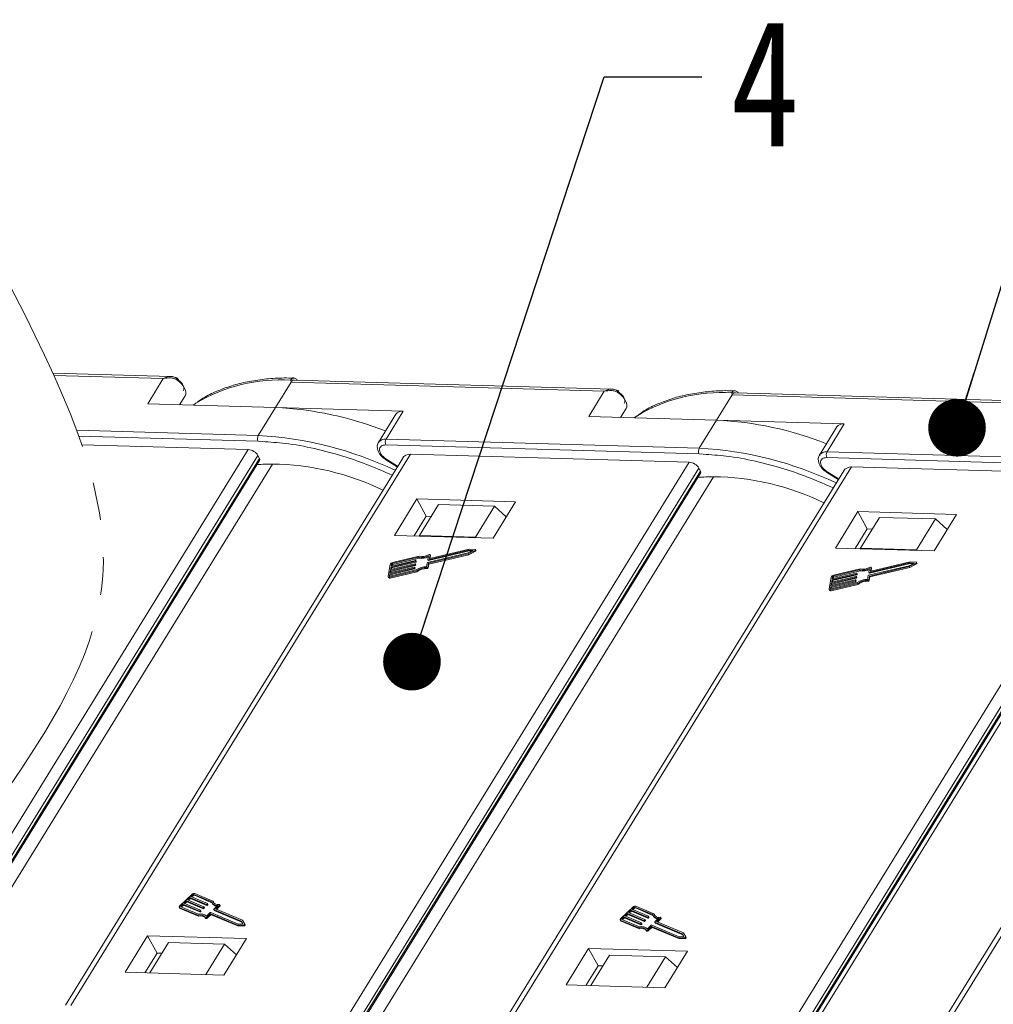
# Model space of a CAD drawing. Header units: millimetres. Extents: x 2552 to 4022, y 535 to 1568.
# Tile 44 of 47: x 3705 to 3790, y 1324 to 1409. Entities that reach past the tile are written whole.
import ezdxf

# ---------------------------------------------------------------- set-up
doc = ezdxf.new("R2010")
doc.units = ezdxf.units.MM
doc.linetypes.add('PHANTOM2', pattern=[31.75, 15.875, -3.175, 3.175, -3.175, 3.175, -3.175])
doc.styles.get("Standard").update_dxf_attribs({"font": '仿宋_GB2312.ttf', "width": 0.8})
doc.dimstyles.new('ISO-25.1', dxfattribs={"dimtxt": 6, "dimasz": 5, "dimexe": 3.5, "dimexo": 0.625, "dimgap": 1.5, "dimtad": 1, "dimtoh": 1, "dimtxsty": 'Standard', "dimcen": 2.5, "dimadec": 0, "dimazin": 0, "dimtfac": 1, "dimtmove": 0, "dimatfit": 3, "dimfxl": 0, "dimarcsym": 0})

msp = doc.modelspace()

# ---------------------------------------------------------------- linework, layer by layer
at = {"color": 7, "linetype": 'Continuous', "lineweight": 15}
for p, q in [((3718.483, 1378.041), (3708.246, 1378.335)), ((3708.341, 1378.127), (3717.824, 1377.855)), ((3717.824, 1377.855), (3716.474, 1375.665)), ((3727.564, 1375.347), (3728.914, 1377.536)), ((3728.914, 1377.536), (3728.885, 1377.71)), ((3728.914, 1377.536), (3756.101, 1376.754)), ((3756.76, 1376.941), (3729.205, 1377.733)), ((3719.709, 1376.357), (3719.233, 1375.586)), ((3719.233, 1375.586), (3719.709, 1376.357)), ((3756.101, 1376.754), (3754.751, 1374.565)), ((3765.841, 1374.246), (3767.191, 1376.436)), ((3767.191, 1376.436), (3767.162, 1376.609)), ((3767.191, 1376.436), (3794.378, 1375.654)), ((3795.037, 1375.84), (3767.482, 1376.632)), ((3716.474, 1375.665), (3727.564, 1375.347)), ((3727.564, 1375.347), (3726.065, 1372.914)), ((3738.654, 1375.028), (3727.564, 1375.347)), ((3738.005, 1374.756), (3736.506, 1372.324)), ((3737.154, 1372.595), (3738.654, 1375.028)), ((3754.751, 1374.565), (3765.841, 1374.246)), ((3757.985, 1375.257), (3757.51, 1374.486)), ((3757.51, 1374.486), (3757.985, 1375.257)), ((3765.841, 1374.246), (3764.341, 1371.814)), ((3776.931, 1373.928), (3765.841, 1374.246)), ((3776.282, 1373.656), (3774.782, 1371.224)), ((3775.431, 1371.495), (3776.931, 1373.928)), ((3726.065, 1372.914), (3710.311, 1373.367)), ((3710.493, 1372.867), (3726.05, 1372.419)), ((3710.755, 1372.116), (3725.195, 1371.701)), ((3726.05, 1372.419), (3726.412, 1372.39)), ((3737.14, 1372.101), (3764.327, 1371.319)), ((3764.341, 1371.814), (3737.154, 1372.595)), ((3725.195, 1371.701), (3695.716, 1323.88)), ((3696.774, 1323.71), (3726.038, 1371.182)), ((3709.809, 1323.475), (3739.289, 1371.296)), ((3726.174, 1370.93), (3726.038, 1371.182)), ((3739.289, 1371.296), (3763.472, 1370.601)), ((3764.327, 1371.319), (3764.688, 1371.29)), ((3802.618, 1370.713), (3775.431, 1371.495)), ((3697.051, 1323.688), (3726.174, 1370.93)), ((3697.166, 1323.679), (3726.186, 1370.755)), ((3698.404, 1323.58), (3727.289, 1370.437)), ((3738.6, 1370.96), (3709.336, 1323.489)), ((3763.472, 1370.601), (3733.992, 1322.78)), ((3737.196, 1370.775), (3738.131, 1370.199)), ((3738.164, 1370.253), (3737.229, 1370.83)), ((3748.086, 1322.375), (3777.565, 1370.196)), ((3775.417, 1371), (3802.604, 1370.219)), ((3777.565, 1370.196), (3801.749, 1369.5)), ((3735.051, 1322.61), (3764.315, 1370.081)), ((3735.328, 1322.588), (3764.45, 1369.83)), ((3735.443, 1322.579), (3764.463, 1369.654)), ((3736.681, 1322.479), (3765.566, 1369.337)), ((3776.877, 1369.86), (3747.613, 1322.388)), ((3764.45, 1369.83), (3764.315, 1370.081)), ((3801.749, 1369.5), (3772.269, 1321.679)), ((3775.472, 1369.675), (3776.408, 1369.098)), ((3776.441, 1369.153), (3775.506, 1369.73)), ((3773.328, 1321.51), (3802.592, 1368.981)), ((3773.605, 1321.487), (3802.727, 1368.729)), ((3773.719, 1321.478), (3802.74, 1368.554)), ((3814.297, 1368.784), (3784.945, 1321.17)), ((3785.418, 1321.156), (3814.985, 1369.12)), ((3774.126, 1321.446), (3802.986, 1368.261)), ((3739.829, 1367.418), (3737.879, 1364.256)), ((3748.398, 1367.172), (3739.829, 1367.418)), ((3739.829, 1367.418), (3740.643, 1365.909)), ((3741.701, 1366.919), (3740.052, 1364.243)), ((3746.557, 1366.779), (3741.701, 1366.919)), ((3744.908, 1364.103), (3746.557, 1366.779)), ((3746.449, 1364.01), (3748.398, 1367.172)), ((3746.557, 1366.779), (3747.595, 1365.868)), ((3778.106, 1366.318), (3776.156, 1363.156)), ((3786.675, 1366.072), (3778.106, 1366.318)), ((3778.106, 1366.318), (3778.92, 1364.809)), ((3784.726, 1362.909), (3786.675, 1366.072)), ((3740.643, 1365.909), (3739.594, 1364.207)), ((3741.071, 1365.897), (3740.643, 1365.909)), ((3779.978, 1365.818), (3778.329, 1363.143)), ((3784.834, 1365.679), (3779.978, 1365.818)), ((3783.185, 1363.003), (3784.834, 1365.679)), ((3784.834, 1365.679), (3785.871, 1364.768)), ((3737.879, 1364.256), (3746.449, 1364.01)), ((3740.052, 1364.243), (3740.048, 1364.194)), ((3744.908, 1364.103), (3740.052, 1364.243)), ((3778.92, 1364.809), (3777.87, 1363.106)), ((3779.348, 1364.797), (3778.92, 1364.809)), ((3744.966, 1364.052), (3744.908, 1364.103)), ((3744.28, 1362.724), (3740.766, 1361.891)), ((3740.813, 1362.145), (3744.327, 1362.977)), ((3740.838, 1361.828), (3744.288, 1362.645)), ((3740.854, 1362.069), (3744.368, 1362.902)), ((3740.879, 1361.752), (3744.329, 1362.57)), ((3740.92, 1362.271), (3740.977, 1362.576)), ((3744.366, 1363.067), (3740.945, 1362.257)), ((3740.974, 1362.263), (3741.017, 1362.501)), ((3741.015, 1362.517), (3740.975, 1362.593)), ((3740.977, 1362.576), (3741.017, 1362.501)), ((3744.715, 1362.948), (3744.28, 1362.724)), ((3744.288, 1362.645), (3744.88, 1362.95)), ((3744.329, 1362.57), (3744.288, 1362.645)), ((3744.327, 1362.977), (3744.715, 1362.948)), ((3744.327, 1362.977), (3744.368, 1362.902)), ((3744.329, 1362.57), (3744.921, 1362.875)), ((3744.895, 1363.028), (3744.366, 1363.067)), ((3744.368, 1362.902), (3744.593, 1362.885)), ((3744.88, 1362.95), (3744.921, 1362.875)), ((3744.961, 1362.938), (3744.921, 1363.014)), ((3776.156, 1363.156), (3784.726, 1362.909)), ((3778.329, 1363.143), (3778.325, 1363.093)), ((3783.185, 1363.003), (3778.329, 1363.143)), ((3783.243, 1362.952), (3783.185, 1363.003)), ((3737.519, 1361.727), (3737.331, 1360.714)), ((3737.534, 1361.206), (3739.648, 1361.707)), ((3739.664, 1361.791), (3737.55, 1361.291)), ((3737.589, 1361.501), (3739.703, 1362.002)), ((3739.718, 1362.087), (3737.604, 1361.586)), ((3737.604, 1361.586), (3737.635, 1361.755)), ((3737.629, 1361.426), (3739.743, 1361.927)), ((3737.676, 1361.679), (3737.635, 1361.755)), ((3737.661, 1361.599), (3737.676, 1361.679)), ((3737.702, 1361.811), (3739.978, 1362.35)), ((3737.702, 1361.811), (3737.742, 1361.735)), ((3740.03, 1362.443), (3737.717, 1361.895)), ((3737.742, 1361.735), (3740.019, 1362.275)), ((3739.648, 1361.707), (3739.689, 1361.632)), ((3739.681, 1361.735), (3739.689, 1361.777)), ((3739.681, 1361.735), (3739.722, 1361.66)), ((3739.729, 1361.71), (3739.688, 1361.786)), ((3739.689, 1361.777), (3739.73, 1361.702)), ((3739.703, 1362.002), (3739.743, 1361.927)), ((3739.722, 1361.66), (3739.73, 1361.702)), ((3739.736, 1362.03), (3739.744, 1362.073)), ((3739.736, 1362.03), (3739.777, 1361.955)), ((3739.783, 1362.005), (3739.743, 1362.081)), ((3739.744, 1362.073), (3739.784, 1361.997)), ((3739.777, 1361.955), (3739.784, 1361.997)), ((3739.978, 1362.35), (3740.019, 1362.275)), ((3740.733, 1361.863), (3740.673, 1361.537)), ((3740.778, 1361.501), (3740.838, 1361.828)), ((3740.848, 1362.485), (3740.788, 1362.159)), ((3740.789, 1362.15), (3740.83, 1362.075)), ((3740.813, 1362.145), (3740.854, 1362.069)), ((3740.818, 1361.426), (3740.879, 1361.752)), ((3740.879, 1361.752), (3740.838, 1361.828)), ((3740.928, 1362.257), (3740.92, 1362.271)), ((3779.09, 1361.044), (3782.604, 1361.877)), ((3779.131, 1360.969), (3782.645, 1361.801)), ((3782.643, 1361.967), (3779.222, 1361.156)), ((3782.992, 1361.848), (3782.557, 1361.624)), ((3782.565, 1361.545), (3783.157, 1361.85)), ((3782.604, 1361.877), (3782.992, 1361.848)), ((3782.604, 1361.877), (3782.645, 1361.801)), ((3782.606, 1361.469), (3783.198, 1361.774)), ((3783.171, 1361.927), (3782.643, 1361.967)), ((3782.645, 1361.801), (3782.869, 1361.785)), ((3783.157, 1361.85), (3783.198, 1361.774)), ((3783.238, 1361.838), (3783.198, 1361.913)), ((3737.448, 1360.742), (3737.479, 1360.911)), ((3737.479, 1360.911), (3739.593, 1361.412)), ((3737.479, 1360.911), (3737.52, 1360.835)), ((3737.483, 1360.629), (3739.796, 1361.177)), ((3739.609, 1361.496), (3737.495, 1360.995)), ((3737.495, 1360.995), (3737.534, 1361.206)), ((3737.497, 1360.713), (3737.52, 1360.835)), ((3739.775, 1361.253), (3737.499, 1360.714)), ((3737.52, 1360.835), (3739.634, 1361.336)), ((3737.524, 1360.554), (3739.837, 1361.102)), ((3737.534, 1361.206), (3737.575, 1361.131)), ((3737.55, 1361.291), (3737.589, 1361.501)), ((3737.552, 1361.009), (3737.575, 1361.131)), ((3737.575, 1361.131), (3739.689, 1361.632)), ((3737.589, 1361.501), (3737.629, 1361.426)), ((3737.607, 1361.304), (3737.629, 1361.426)), ((3739.593, 1361.412), (3739.634, 1361.336)), ((3739.626, 1361.44), (3739.634, 1361.482)), ((3739.626, 1361.44), (3739.667, 1361.364)), ((3739.674, 1361.415), (3739.633, 1361.49)), ((3739.634, 1361.482), (3739.675, 1361.407)), ((3739.667, 1361.364), (3739.675, 1361.407)), ((3739.837, 1361.102), (3739.796, 1361.177)), ((3740.687, 1361.443), (3740.728, 1361.368)), ((3740.818, 1361.426), (3740.778, 1361.501)), ((3775.865, 1360.401), (3777.98, 1360.902)), ((3777.995, 1360.986), (3775.881, 1360.485)), ((3775.906, 1360.326), (3778.02, 1360.827)), ((3775.978, 1360.71), (3778.255, 1361.25)), ((3778.307, 1361.343), (3775.994, 1360.795)), ((3776.019, 1360.635), (3778.296, 1361.174)), ((3777.98, 1360.902), (3778.02, 1360.827)), ((3778.013, 1360.93), (3778.02, 1360.972)), ((3778.013, 1360.93), (3778.053, 1360.855)), ((3778.06, 1360.905), (3778.019, 1360.981)), ((3778.02, 1360.972), (3778.061, 1360.897)), ((3778.053, 1360.855), (3778.061, 1360.897)), ((3778.255, 1361.25), (3778.296, 1361.174)), ((3782.557, 1361.624), (3779.043, 1360.791)), ((3779.125, 1361.384), (3779.065, 1361.058)), ((3779.066, 1361.05), (3779.107, 1360.975)), ((3779.09, 1361.044), (3779.131, 1360.969)), ((3779.115, 1360.727), (3782.565, 1361.545)), ((3779.156, 1360.652), (3782.606, 1361.469)), ((3779.197, 1361.17), (3779.254, 1361.476)), ((3779.204, 1361.157), (3779.197, 1361.17)), ((3779.25, 1361.163), (3779.294, 1361.4)), ((3779.292, 1361.417), (3779.251, 1361.492)), ((3779.254, 1361.476), (3779.294, 1361.4)), ((3782.606, 1361.469), (3782.565, 1361.545)), ((3737.338, 1360.665), (3737.378, 1360.589)), ((3737.448, 1360.742), (3737.463, 1360.715)), ((3737.524, 1360.554), (3737.483, 1360.629)), ((3775.796, 1360.627), (3775.608, 1359.614)), ((3775.756, 1359.81), (3777.87, 1360.311)), ((3775.76, 1359.529), (3778.073, 1360.077)), ((3777.886, 1360.396), (3775.772, 1359.895)), ((3775.772, 1359.895), (3775.811, 1360.106)), ((3778.052, 1360.153), (3775.775, 1359.613)), ((3775.797, 1359.735), (3777.911, 1360.236)), ((3775.8, 1359.453), (3778.114, 1360.002)), ((3775.811, 1360.106), (3777.925, 1360.607)), ((3775.811, 1360.106), (3775.851, 1360.03)), ((3777.941, 1360.691), (3775.826, 1360.19)), ((3775.826, 1360.19), (3775.865, 1360.401)), ((3775.829, 1359.908), (3775.851, 1360.03)), ((3775.851, 1360.03), (3777.966, 1360.531)), ((3775.865, 1360.401), (3775.906, 1360.326)), ((3775.881, 1360.485), (3775.912, 1360.654)), ((3775.884, 1360.204), (3775.906, 1360.326)), ((3775.953, 1360.579), (3775.912, 1360.654)), ((3775.938, 1360.499), (3775.953, 1360.579)), ((3775.978, 1360.71), (3776.019, 1360.635)), ((3777.87, 1360.311), (3777.911, 1360.236)), ((3777.903, 1360.339), (3777.911, 1360.382)), ((3777.903, 1360.339), (3777.944, 1360.264)), ((3777.951, 1360.314), (3777.91, 1360.39)), ((3777.911, 1360.382), (3777.952, 1360.306)), ((3777.925, 1360.607), (3777.966, 1360.531)), ((3777.944, 1360.264), (3777.952, 1360.306)), ((3777.958, 1360.635), (3777.966, 1360.677)), ((3777.958, 1360.635), (3777.999, 1360.559)), ((3778.005, 1360.61), (3777.965, 1360.685)), ((3777.966, 1360.677), (3778.007, 1360.601)), ((3777.999, 1360.559), (3778.007, 1360.601)), ((3778.114, 1360.002), (3778.073, 1360.077)), ((3779.01, 1360.763), (3778.95, 1360.437)), ((3778.964, 1360.343), (3779.005, 1360.268)), ((3779.055, 1360.401), (3779.115, 1360.727)), ((3779.095, 1360.326), (3779.055, 1360.401)), ((3779.095, 1360.326), (3779.156, 1360.652)), ((3779.156, 1360.652), (3779.115, 1360.727)), ((3775.615, 1359.565), (3775.655, 1359.489)), ((3775.725, 1359.642), (3775.756, 1359.81)), ((3775.725, 1359.642), (3775.74, 1359.614)), ((3775.756, 1359.81), (3775.797, 1359.735)), ((3775.8, 1359.453), (3775.76, 1359.529)), ((3775.774, 1359.613), (3775.797, 1359.735)), ((3720.317, 1333.114), (3719.271, 1332.126)), ((3720.134, 1332.834), (3719.917, 1332.628)), ((3719.917, 1332.628), (3721.35, 1332.025)), ((3720, 1332.593), (3720.175, 1332.758)), ((3721.568, 1332.231), (3720.134, 1332.834)), ((3720.175, 1332.758), (3720.134, 1332.834)), ((3720.175, 1332.758), (3721.609, 1332.155)), ((3720.396, 1333.08), (3720.222, 1332.916)), ((3720.222, 1332.916), (3721.655, 1332.313)), ((3720.305, 1332.881), (3720.437, 1333.005)), ((3720.437, 1333.005), (3720.396, 1333.08)), ((3722.023, 1332.456), (3720.479, 1333.105)), ((3720.479, 1333.105), (3720.52, 1333.03)), ((3720.52, 1333.03), (3722.047, 1332.387)), ((3722.135, 1332.528), (3720.566, 1333.187)), ((3719.221, 1331.985), (3719.262, 1331.91)), ((3719.259, 1331.952), (3720.828, 1331.293)), ((3719.3, 1331.877), (3719.259, 1331.952)), ((3719.3, 1331.877), (3720.868, 1331.217)), ((3719.346, 1332.035), (3720.89, 1331.386)), ((3719.524, 1332.257), (3719.35, 1332.093)), ((3719.35, 1332.093), (3719.391, 1332.017)), ((3719.391, 1332.017), (3719.565, 1332.182)), ((3720.958, 1331.654), (3719.524, 1332.257)), ((3719.565, 1332.182), (3719.524, 1332.257)), ((3719.565, 1332.182), (3720.999, 1331.579)), ((3719.829, 1332.545), (3719.612, 1332.34)), ((3719.612, 1332.34), (3721.045, 1331.737)), ((3719.695, 1332.304), (3719.87, 1332.47)), ((3721.263, 1331.942), (3719.829, 1332.545)), ((3719.87, 1332.47), (3719.829, 1332.545)), ((3719.87, 1332.47), (3721.304, 1331.867)), ((3721.304, 1331.867), (3721.263, 1331.942)), ((3721.348, 1331.996), (3721.305, 1331.955)), ((3721.345, 1331.879), (3721.305, 1331.955)), ((3721.345, 1331.879), (3721.389, 1331.92)), ((3721.389, 1331.92), (3721.348, 1331.996)), ((3721.397, 1331.944), (3721.357, 1332.019)), ((3721.609, 1332.155), (3721.568, 1332.231)), ((3721.653, 1332.284), (3721.61, 1332.243)), ((3721.65, 1332.167), (3721.61, 1332.243)), ((3721.65, 1332.167), (3721.694, 1332.209)), ((3721.694, 1332.209), (3721.653, 1332.284)), ((3721.702, 1332.232), (3721.662, 1332.307)), ((3722.056, 1332.368), (3722.097, 1332.292)), ((3722.175, 1332.452), (3722.135, 1332.528)), ((3722.192, 1332.392), (3722.175, 1332.452)), ((3722.2, 1331.789), (3722.241, 1331.714)), ((3724.589, 1330.782), (3722.206, 1331.784)), ((3722.247, 1331.708), (3722.206, 1331.784)), ((3722.208, 1331.813), (3722.545, 1332.131)), ((3722.353, 1331.841), (3722.69, 1332.16)), ((3724.692, 1330.857), (3722.353, 1331.841)), ((3722.436, 1331.806), (3722.731, 1332.084)), ((3722.69, 1332.16), (3722.731, 1332.084)), ((3722.747, 1332.131), (3722.706, 1332.206)), ((3758.594, 1332.013), (3757.548, 1331.026)), ((3758.673, 1331.98), (3758.498, 1331.815)), ((3758.498, 1331.815), (3759.932, 1331.213)), ((3758.582, 1331.78), (3758.713, 1331.905)), ((3758.713, 1331.905), (3758.673, 1331.98)), ((3760.3, 1331.355), (3758.756, 1332.005)), ((3758.756, 1332.005), (3758.797, 1331.929)), ((3758.797, 1331.929), (3760.323, 1331.287)), ((3760.411, 1331.427), (3758.843, 1332.087)), ((3720.868, 1331.217), (3720.828, 1331.293)), ((3720.999, 1331.579), (3720.958, 1331.654)), ((3721.043, 1331.708), (3721, 1331.667)), ((3721, 1331.667), (3721.04, 1331.591)), ((3721.04, 1331.591), (3721.084, 1331.632)), ((3721.084, 1331.632), (3721.043, 1331.708)), ((3721.092, 1331.656), (3721.052, 1331.731)), ((3721.484, 1331.097), (3721.525, 1331.022)), ((3721.566, 1331.206), (3721.903, 1331.524)), ((3721.58, 1331.111), (3721.895, 1331.409)), ((3721.621, 1331.036), (3721.58, 1331.111)), ((3721.621, 1331.036), (3721.936, 1331.333)), ((3721.936, 1331.333), (3721.895, 1331.409)), ((3721.937, 1331.421), (3724.257, 1330.446)), ((3721.978, 1331.346), (3721.937, 1331.421)), ((3721.945, 1331.537), (3724.328, 1330.535)), ((3721.978, 1331.346), (3724.297, 1330.37)), ((3722.247, 1331.708), (3724.63, 1330.706)), ((3757.623, 1330.934), (3759.167, 1330.285)), ((3757.801, 1331.157), (3757.627, 1330.992)), ((3757.627, 1330.992), (3757.668, 1330.917)), ((3757.668, 1330.917), (3757.842, 1331.081)), ((3759.235, 1330.554), (3757.801, 1331.157)), ((3757.842, 1331.081), (3757.801, 1331.157)), ((3757.842, 1331.081), (3759.276, 1330.479)), ((3758.106, 1331.445), (3757.888, 1331.239)), ((3757.888, 1331.239), (3759.322, 1330.636)), ((3757.972, 1331.204), (3758.147, 1331.37)), ((3759.54, 1330.842), (3758.106, 1331.445)), ((3758.147, 1331.37), (3758.106, 1331.445)), ((3758.147, 1331.37), (3759.581, 1330.767)), ((3758.411, 1331.733), (3758.193, 1331.527)), ((3758.193, 1331.527), (3759.627, 1330.924)), ((3758.277, 1331.492), (3758.452, 1331.658)), ((3759.845, 1331.13), (3758.411, 1331.733)), ((3758.452, 1331.658), (3758.411, 1331.733)), ((3758.452, 1331.658), (3759.886, 1331.055)), ((3759.625, 1330.896), (3759.581, 1330.854)), ((3759.666, 1330.82), (3759.625, 1330.896)), ((3759.674, 1330.844), (3759.633, 1330.919)), ((3759.886, 1331.055), (3759.845, 1331.13)), ((3759.93, 1331.184), (3759.886, 1331.142)), ((3759.927, 1331.067), (3759.886, 1331.142)), ((3759.927, 1331.067), (3759.971, 1331.108)), ((3759.971, 1331.108), (3759.93, 1331.184)), ((3759.979, 1331.132), (3759.938, 1331.207)), ((3760.333, 1331.268), (3760.374, 1331.192)), ((3760.452, 1331.352), (3760.411, 1331.427)), ((3760.469, 1331.292), (3760.452, 1331.352)), ((3760.485, 1330.712), (3760.822, 1331.03)), ((3760.63, 1330.741), (3760.967, 1331.059)), ((3760.713, 1330.706), (3761.007, 1330.984)), ((3760.967, 1331.059), (3761.007, 1330.984)), ((3761.024, 1331.031), (3760.983, 1331.106)), ((3724.257, 1330.446), (3724.814, 1330.454)), ((3724.297, 1330.37), (3724.257, 1330.446)), ((3724.297, 1330.37), (3724.855, 1330.378)), ((3724.328, 1330.535), (3724.738, 1330.541)), ((3724.738, 1330.541), (3724.589, 1330.782)), ((3724.63, 1330.706), (3724.589, 1330.782)), ((3724.63, 1330.706), (3724.732, 1330.541)), ((3724.894, 1330.53), (3724.692, 1330.857)), ((3724.814, 1330.454), (3724.855, 1330.378)), ((3724.936, 1330.453), (3724.895, 1330.528)), ((3757.498, 1330.885), (3757.539, 1330.809)), ((3757.536, 1330.852), (3759.104, 1330.192)), ((3757.577, 1330.777), (3757.536, 1330.852)), ((3757.577, 1330.777), (3759.145, 1330.117)), ((3759.145, 1330.117), (3759.104, 1330.192)), ((3759.276, 1330.479), (3759.235, 1330.554)), ((3759.32, 1330.607), (3759.276, 1330.566)), ((3759.276, 1330.566), (3759.317, 1330.491)), ((3759.317, 1330.491), (3759.361, 1330.532)), ((3759.361, 1330.532), (3759.32, 1330.607)), ((3759.369, 1330.555), (3759.328, 1330.631)), ((3759.581, 1330.767), (3759.54, 1330.842)), ((3759.622, 1330.779), (3759.581, 1330.854)), ((3759.622, 1330.779), (3759.666, 1330.82)), ((3759.843, 1330.106), (3760.18, 1330.424)), ((3759.857, 1330.011), (3760.172, 1330.309)), ((3759.897, 1329.935), (3760.213, 1330.233)), ((3760.213, 1330.233), (3760.172, 1330.309)), ((3760.214, 1330.321), (3762.533, 1329.345)), ((3760.254, 1330.245), (3760.214, 1330.321)), ((3760.222, 1330.436), (3762.604, 1329.434)), ((3760.254, 1330.245), (3762.574, 1329.27)), ((3760.477, 1330.689), (3760.518, 1330.613)), ((3762.866, 1329.681), (3760.483, 1330.683)), ((3760.524, 1330.608), (3760.483, 1330.683)), ((3760.524, 1330.608), (3762.907, 1329.606)), ((3762.969, 1329.757), (3760.63, 1330.741)), ((3716.465, 1329.519), (3714.516, 1326.356)), ((3725.035, 1329.272), (3716.465, 1329.519)), ((3716.465, 1329.519), (3717.28, 1328.01)), ((3723.085, 1326.11), (3725.035, 1329.272)), ((3759.761, 1329.997), (3759.802, 1329.922)), ((3759.897, 1329.935), (3759.857, 1330.011)), ((3762.533, 1329.345), (3763.091, 1329.353)), ((3762.574, 1329.27), (3762.533, 1329.345)), ((3762.574, 1329.27), (3763.132, 1329.278)), ((3762.604, 1329.434), (3763.014, 1329.44)), ((3763.014, 1329.44), (3762.866, 1329.681)), ((3762.907, 1329.606), (3762.866, 1329.681)), ((3762.907, 1329.606), (3763.009, 1329.44)), ((3763.171, 1329.429), (3762.969, 1329.757)), ((3763.091, 1329.353), (3763.132, 1329.278)), ((3763.212, 1329.353), (3763.172, 1329.428)), ((3718.278, 1328.922), (3716.658, 1326.295)), ((3718.278, 1328.922), (3723.134, 1328.782)), ((3721.514, 1326.155), (3723.134, 1328.782)), ((3723.134, 1328.782), (3724.171, 1327.871)), ((3754.742, 1328.418), (3752.793, 1325.256)), ((3763.312, 1328.172), (3754.742, 1328.418)), ((3754.742, 1328.418), (3755.556, 1326.909)), ((3716.23, 1326.307), (3717.28, 1328.01)), ((3717.28, 1328.01), (3717.708, 1327.997)), ((3756.555, 1327.821), (3754.935, 1325.194)), ((3756.555, 1327.821), (3761.411, 1327.682)), ((3759.791, 1325.055), (3761.411, 1327.682)), ((3761.362, 1325.01), (3763.312, 1328.172)), ((3761.411, 1327.682), (3762.448, 1326.771)), ((3754.507, 1325.207), (3755.556, 1326.909)), ((3755.556, 1326.909), (3755.985, 1326.897)), ((3714.516, 1326.356), (3723.085, 1326.11)), ((3752.793, 1325.256), (3761.362, 1325.01))]:
    msp.add_line(p, q, dxfattribs=at)
at = {"color": 7, "linetype": 'Continuous', "lineweight": 15, "flags": 128}
for points in [[(3719.709, 1376.357), (3719.767, 1376.5), (3719.781, 1376.664), (3719.75, 1376.843), (3719.674, 1377.031), (3719.557, 1377.221), (3719.403, 1377.407), (3719.217, 1377.581), (3719.007, 1377.738)], [(3757.985, 1375.257), (3758.044, 1375.4), (3758.058, 1375.564), (3758.026, 1375.743), (3757.951, 1375.931), (3757.834, 1376.121), (3757.68, 1376.307), (3757.494, 1376.481), (3757.283, 1376.638)], [(3720.647, 1375.71), (3720.612, 1375.687), (3720.417, 1375.552)], [(3758.924, 1374.61), (3758.889, 1374.586), (3758.694, 1374.452)], [(3737.229, 1370.83), (3737.211, 1370.801), (3737.2, 1370.783), (3737.196, 1370.775), (3737.196, 1370.775)], [(3775.506, 1369.73), (3775.488, 1369.701), (3775.477, 1369.682), (3775.472, 1369.675), (3775.472, 1369.675)], [(3740.9, 1362.594), (3740.915, 1362.601), (3740.93, 1362.605), (3740.944, 1362.607), (3740.956, 1362.605), (3740.966, 1362.601), (3740.973, 1362.595), (3740.977, 1362.586), (3740.977, 1362.576)], [(3741.017, 1362.501), (3741.018, 1362.511), (3741.015, 1362.517)], [(3744.895, 1363.028), (3744.908, 1363.025), (3744.917, 1363.018), (3744.923, 1363.009), (3744.923, 1362.997), (3744.918, 1362.985), (3744.909, 1362.972), (3744.896, 1362.96), (3744.88, 1362.95)], [(3744.921, 1362.875), (3744.937, 1362.884), (3744.95, 1362.896), (3744.959, 1362.909), (3744.964, 1362.922), (3744.963, 1362.933), (3744.961, 1362.938)], [(3739.689, 1361.777), (3739.689, 1361.781), (3739.688, 1361.785), (3739.686, 1361.788), (3739.683, 1361.79), (3739.679, 1361.792), (3739.675, 1361.793), (3739.669, 1361.792), (3739.664, 1361.791)], [(3739.744, 1362.073), (3739.744, 1362.077), (3739.743, 1362.08), (3739.741, 1362.083), (3739.738, 1362.086), (3739.734, 1362.087), (3739.729, 1362.088), (3739.724, 1362.088), (3739.718, 1362.087)], [(3740.788, 1362.159), (3740.788, 1362.155), (3740.789, 1362.151), (3740.791, 1362.148), (3740.794, 1362.146), (3740.798, 1362.144), (3740.802, 1362.143), (3740.808, 1362.144), (3740.813, 1362.145)], [(3740.945, 1362.257), (3740.94, 1362.256), (3740.935, 1362.256), (3740.93, 1362.256), (3740.926, 1362.258), (3740.923, 1362.26), (3740.921, 1362.263), (3740.92, 1362.267), (3740.92, 1362.271)], [(3783.171, 1361.927), (3783.185, 1361.924), (3783.194, 1361.918), (3783.199, 1361.908), (3783.2, 1361.897), (3783.195, 1361.884), (3783.186, 1361.871), (3783.173, 1361.86), (3783.157, 1361.85)], [(3783.198, 1361.774), (3783.213, 1361.784), (3783.226, 1361.796), (3783.236, 1361.809), (3783.24, 1361.821), (3783.24, 1361.833), (3783.238, 1361.838)], [(3739.634, 1361.482), (3739.634, 1361.486), (3739.634, 1361.49), (3739.632, 1361.493), (3739.628, 1361.495), (3739.625, 1361.496), (3739.62, 1361.497), (3739.615, 1361.497), (3739.609, 1361.496)], [(3778.02, 1360.972), (3778.021, 1360.976), (3778.02, 1360.98), (3778.018, 1360.983), (3778.015, 1360.985), (3778.011, 1360.987), (3778.006, 1360.987), (3778.001, 1360.987), (3777.995, 1360.986)], [(3779.065, 1361.058), (3779.065, 1361.054), (3779.066, 1361.051), (3779.068, 1361.048), (3779.071, 1361.045), (3779.074, 1361.044), (3779.079, 1361.043), (3779.084, 1361.043), (3779.09, 1361.044)], [(3779.177, 1361.494), (3779.192, 1361.501), (3779.206, 1361.505), (3779.221, 1361.506), (3779.233, 1361.505), (3779.243, 1361.501), (3779.25, 1361.494), (3779.254, 1361.486), (3779.254, 1361.476)], [(3779.222, 1361.156), (3779.217, 1361.155), (3779.211, 1361.155), (3779.207, 1361.156), (3779.203, 1361.157), (3779.2, 1361.16), (3779.198, 1361.163), (3779.197, 1361.166), (3779.197, 1361.17)], [(3779.294, 1361.4), (3779.294, 1361.41), (3779.292, 1361.417)], [(3737.483, 1360.629), (3737.449, 1360.624), (3737.418, 1360.623), (3737.39, 1360.628), (3737.366, 1360.637), (3737.348, 1360.651), (3737.336, 1360.669), (3737.33, 1360.691), (3737.331, 1360.714)], [(3737.499, 1360.714), (3737.487, 1360.712), (3737.477, 1360.712), (3737.467, 1360.713), (3737.46, 1360.716), (3737.453, 1360.721), (3737.449, 1360.727), (3737.448, 1360.734), (3737.448, 1360.742)], [(3777.911, 1360.382), (3777.911, 1360.386), (3777.91, 1360.389), (3777.908, 1360.392), (3777.905, 1360.394), (3777.901, 1360.396), (3777.897, 1360.397), (3777.891, 1360.397), (3777.886, 1360.396)], [(3777.966, 1360.677), (3777.966, 1360.681), (3777.965, 1360.684), (3777.963, 1360.687), (3777.96, 1360.69), (3777.956, 1360.691), (3777.951, 1360.692), (3777.946, 1360.692), (3777.941, 1360.691)], [(3775.76, 1359.529), (3775.726, 1359.523), (3775.695, 1359.523), (3775.666, 1359.527), (3775.643, 1359.537), (3775.625, 1359.551), (3775.613, 1359.569), (3775.607, 1359.59), (3775.608, 1359.614)], [(3775.775, 1359.613), (3775.764, 1359.611), (3775.754, 1359.611), (3775.744, 1359.613), (3775.736, 1359.616), (3775.73, 1359.621), (3775.726, 1359.627), (3775.724, 1359.634), (3775.725, 1359.642)], [(3719.259, 1331.952), (3719.238, 1331.965), (3719.224, 1331.981), (3719.215, 1332.001), (3719.213, 1332.024), (3719.218, 1332.049), (3719.23, 1332.075), (3719.248, 1332.101), (3719.271, 1332.126)], [(3719.35, 1332.093), (3719.342, 1332.084), (3719.336, 1332.076), (3719.333, 1332.067), (3719.331, 1332.059), (3719.331, 1332.051), (3719.334, 1332.044), (3719.339, 1332.039), (3719.346, 1332.035)], [(3721.35, 1332.025), (3721.354, 1332.023), (3721.356, 1332.02), (3721.358, 1332.017), (3721.358, 1332.013), (3721.357, 1332.009), (3721.355, 1332.004), (3721.352, 1332), (3721.348, 1331.996)], [(3721.655, 1332.313), (3721.659, 1332.311), (3721.661, 1332.308), (3721.663, 1332.305), (3721.663, 1332.301), (3721.662, 1332.297), (3721.66, 1332.293), (3721.657, 1332.288), (3721.653, 1332.284)], [(3722.206, 1331.784), (3722.203, 1331.786), (3722.2, 1331.788), (3722.199, 1331.792), (3722.199, 1331.796), (3722.2, 1331.8), (3722.201, 1331.804), (3722.204, 1331.808), (3722.208, 1331.813)], [(3722.673, 1332.22), (3722.685, 1332.22), (3722.696, 1332.216), (3722.704, 1332.21), (3722.708, 1332.202), (3722.709, 1332.192), (3722.706, 1332.181), (3722.699, 1332.17), (3722.69, 1332.16)], [(3722.731, 1332.084), (3722.74, 1332.095), (3722.747, 1332.106), (3722.75, 1332.117), (3722.749, 1332.127), (3722.747, 1332.131)], [(3721.045, 1331.737), (3721.049, 1331.735), (3721.051, 1331.732), (3721.053, 1331.729), (3721.053, 1331.725), (3721.052, 1331.721), (3721.05, 1331.716), (3721.047, 1331.712), (3721.043, 1331.708)], [(3721.58, 1331.111), (3721.568, 1331.101), (3721.554, 1331.093), (3721.539, 1331.087), (3721.525, 1331.084), (3721.511, 1331.083), (3721.499, 1331.086), (3721.49, 1331.09), (3721.484, 1331.098)], [(3721.525, 1331.022), (3721.531, 1331.015), (3721.54, 1331.01), (3721.552, 1331.008), (3721.565, 1331.009), (3721.58, 1331.012), (3721.595, 1331.018), (3721.609, 1331.026), (3721.621, 1331.036)], [(3757.536, 1330.852), (3757.515, 1330.864), (3757.5, 1330.881), (3757.492, 1330.901), (3757.49, 1330.924), (3757.495, 1330.948), (3757.507, 1330.974), (3757.525, 1331), (3757.548, 1331.026)], [(3757.627, 1330.992), (3757.619, 1330.984), (3757.613, 1330.975), (3757.609, 1330.967), (3757.608, 1330.958), (3757.608, 1330.951), (3757.611, 1330.944), (3757.616, 1330.938), (3757.623, 1330.934)], [(3759.627, 1330.924), (3759.63, 1330.922), (3759.633, 1330.92), (3759.634, 1330.916), (3759.635, 1330.913), (3759.634, 1330.908), (3759.632, 1330.904), (3759.629, 1330.9), (3759.625, 1330.896)], [(3759.932, 1331.213), (3759.935, 1331.211), (3759.938, 1331.208), (3759.939, 1331.204), (3759.94, 1331.201), (3759.939, 1331.196), (3759.937, 1331.192), (3759.934, 1331.188), (3759.93, 1331.184)], [(3760.949, 1331.12), (3760.962, 1331.119), (3760.973, 1331.116), (3760.981, 1331.11), (3760.985, 1331.102), (3760.986, 1331.092), (3760.983, 1331.081), (3760.976, 1331.07), (3760.967, 1331.059)], [(3761.007, 1330.984), (3761.017, 1330.995), (3761.023, 1331.006), (3761.026, 1331.016), (3761.026, 1331.026), (3761.024, 1331.031)], [(3724.894, 1330.53), (3724.898, 1330.519), (3724.896, 1330.507), (3724.889, 1330.494), (3724.878, 1330.482), (3724.864, 1330.47), (3724.848, 1330.462), (3724.831, 1330.456), (3724.814, 1330.454)], [(3724.855, 1330.378), (3724.871, 1330.38), (3724.888, 1330.386), (3724.905, 1330.395), (3724.919, 1330.406), (3724.93, 1330.419), (3724.936, 1330.432), (3724.938, 1330.444), (3724.936, 1330.453)], [(3759.322, 1330.636), (3759.325, 1330.634), (3759.328, 1330.632), (3759.329, 1330.628), (3759.33, 1330.624), (3759.329, 1330.62), (3759.327, 1330.616), (3759.324, 1330.612), (3759.32, 1330.607)], [(3760.483, 1330.683), (3760.48, 1330.685), (3760.477, 1330.688), (3760.476, 1330.691), (3760.476, 1330.695), (3760.476, 1330.699), (3760.478, 1330.704), (3760.481, 1330.708), (3760.485, 1330.712)], [(3759.857, 1330.011), (3759.845, 1330.001), (3759.831, 1329.993), (3759.816, 1329.987), (3759.801, 1329.984), (3759.788, 1329.983), (3759.776, 1329.985), (3759.767, 1329.99), (3759.761, 1329.997)], [(3759.802, 1329.922), (3759.808, 1329.915), (3759.817, 1329.91), (3759.829, 1329.908), (3759.842, 1329.908), (3759.857, 1329.912), (3759.872, 1329.917), (3759.885, 1329.925), (3759.897, 1329.935)], [(3763.171, 1329.429), (3763.174, 1329.419), (3763.173, 1329.407), (3763.166, 1329.394), (3763.155, 1329.381), (3763.141, 1329.37), (3763.125, 1329.361), (3763.107, 1329.356), (3763.091, 1329.353)], [(3763.132, 1329.278), (3763.148, 1329.28), (3763.165, 1329.286), (3763.182, 1329.295), (3763.196, 1329.306), (3763.207, 1329.318), (3763.213, 1329.331), (3763.215, 1329.343), (3763.212, 1329.353)]]:
    msp.add_lwpolyline(points, dxfattribs=at)
at = {"color": 7, "linetype": 'Continuous', "lineweight": 15}
for centre, radius, start, end in [((3718.479, 1378.114), 0.647, 324.5742, 337.63278), ((3727.951, 1363.591), 14.15, 86.21226, 121.07297), ((3728.983, 1377.419), 0.306, 69.74741, 108.5156), ((3756.756, 1377.013), 0.647, 324.5742, 337.63278), ((3766.227, 1362.49), 14.15, 86.21226, 121.07297), ((3767.259, 1376.319), 0.306, 69.74741, 108.5156), ((3726.214, 1345.609), 29.768, 68.52159, 87.39982), ((3738.558, 1374.346), 0.688, 81.96358, 143.42725), ((3764.491, 1344.508), 29.768, 68.52159, 87.39982), ((3776.835, 1373.246), 0.688, 81.96358, 143.42725), ((3726.535, 1372.653), 0.538, 150.95613, 205.74517), ((3724.416, 1341.49), 31.467, 64.53337, 86.99672), ((3737.059, 1371.912), 0.69, 82.00241, 143.0234), ((3737.625, 1372.334), 0.538, 150.95613, 205.74517), ((3725.115, 1370.628), 1.076, 30.95613, 85.74517), ((3764.812, 1371.553), 0.538, 150.95613, 205.74517), ((3762.693, 1340.39), 31.467, 64.53337, 86.99672), ((3775.335, 1370.812), 0.69, 82.00241, 143.0234), ((3775.902, 1371.234), 0.538, 150.95613, 205.74517), ((3728.23, 1309.949), 60.495, 90.89067, 92.14196), ((3726.032, 1370.832), 0.173, 333.36398, 34.64949), ((3727.074, 1348.035), 22.403, 64.03209, 89.45086), ((3763.392, 1369.528), 1.076, 30.95613, 85.74517), ((3766.506, 1308.848), 60.495, 90.89067, 92.14196), ((3764.309, 1369.732), 0.173, 333.36398, 34.64949), ((3765.351, 1346.935), 22.403, 64.03209, 89.45086), ((3740.276, 1363.605), 1.188, 258.0397, 301.68332), ((3737.765, 1361.638), 0.262, 100.47925, 160.04254), ((3737.717, 1361.725), 0.0872, 100.47925, 160.04254), ((3737.758, 1361.649), 0.0872, 100.47925, 160.04254), ((3739.64, 1361.75), 0.0436, 280.47925, 340.04254), ((3739.681, 1361.675), 0.0436, 280.47925, 340.04254), ((3739.695, 1362.045), 0.0436, 280.47925, 340.04254), ((3739.718, 1361.705), 0.0121, 347.28267, 27.51386), ((3739.736, 1361.97), 0.0436, 280.47925, 340.04254), ((3739.773, 1362), 0.0121, 347.28267, 27.51386), ((3740.222, 1363.654), 1.326, 259.41771, 298.19154), ((3740.262, 1363.554), 1.302, 259.26079, 295.83746), ((3740.774, 1361.848), 0.0436, 100.47925, 160.04254), ((3740.846, 1362.089), 0.021, 219.90183, 292.51357), ((3739.585, 1361.455), 0.0436, 280.47925, 340.04254), ((3739.626, 1361.379), 0.0436, 280.47925, 340.04254), ((3739.663, 1361.409), 0.0121, 347.28267, 27.51386), ((3740.69, 1359.922), 1.616, 90.62184, 124.50109), ((3740.614, 1360.063), 1.383, 86.96732, 126.27921), ((3740.655, 1359.987), 1.383, 86.96732, 126.27921), ((3740.694, 1361.533), 0.0895, 265.73675, 339.43857), ((3740.735, 1361.457), 0.0895, 265.73675, 339.43857), ((3776.042, 1360.537), 0.262, 100.47925, 160.04254), ((3777.972, 1360.945), 0.0436, 280.47925, 340.04254), ((3778.012, 1360.869), 0.0436, 280.47925, 340.04254), ((3778.049, 1360.899), 0.0121, 347.28267, 27.51386), ((3778.499, 1362.553), 1.326, 259.41771, 298.19154), ((3778.539, 1362.454), 1.302, 259.26079, 295.83746), ((3778.553, 1362.505), 1.188, 258.0397, 301.68332), ((3779.051, 1360.748), 0.0436, 100.47925, 160.04254), ((3779.123, 1360.988), 0.021, 219.90183, 292.51357), ((3737.475, 1360.67), 0.126, 219.90183, 292.51357), ((3775.994, 1360.624), 0.0872, 100.47925, 160.04254), ((3776.035, 1360.549), 0.0872, 100.47925, 160.04254), ((3777.862, 1360.354), 0.0436, 280.47925, 340.04254), ((3777.903, 1360.279), 0.0436, 280.47925, 340.04254), ((3777.917, 1360.65), 0.0436, 280.47925, 340.04254), ((3777.94, 1360.309), 0.0121, 347.28267, 27.51386), ((3777.958, 1360.574), 0.0436, 280.47925, 340.04254), ((3777.995, 1360.604), 0.0121, 347.28267, 27.51386), ((3778.967, 1358.821), 1.616, 90.62184, 124.50109), ((3778.891, 1358.962), 1.383, 86.96732, 126.27921), ((3778.932, 1358.887), 1.383, 86.96732, 126.27921), ((3778.971, 1360.432), 0.0895, 265.73675, 339.43857), ((3779.011, 1360.357), 0.0895, 265.73675, 339.43857), ((3775.752, 1359.57), 0.126, 219.90183, 292.51357), ((3720.506, 1332.933), 0.262, 76.65876, 136.22204), ((3720.459, 1333.02), 0.0872, 76.65876, 136.22204), ((3720.5, 1332.945), 0.0872, 76.65876, 136.22204), ((3719.325, 1331.945), 0.0725, 209.18743, 249.41863), ((3721.273, 1331.985), 0.0436, 256.65876, 316.22204), ((3721.314, 1331.909), 0.0436, 256.65876, 316.22204), ((3721.377, 1331.938), 0.021, 304.18773, 16.79947), ((3721.578, 1332.273), 0.0436, 256.65876, 316.22204), ((3721.619, 1332.198), 0.0436, 256.65876, 316.22204), ((3721.682, 1332.226), 0.021, 304.18773, 16.79947), ((3722.49, 1332.625), 0.497, 199.88446, 276.34019), ((3722.512, 1332.554), 0.49, 212.19031, 265.68863), ((3722.572, 1332.669), 0.459, 197.87163, 282.66726), ((3758.783, 1331.832), 0.262, 76.65876, 136.22204), ((3758.736, 1331.92), 0.0872, 76.65876, 136.22204), ((3758.776, 1331.844), 0.0872, 76.65876, 136.22204), ((3721.019, 1330.737), 0.588, 37.86047, 109.03364), ((3721.06, 1330.661), 0.588, 37.86047, 109.03364), ((3721.075, 1330.717), 0.693, 44.85727, 105.46591), ((3720.968, 1331.697), 0.0436, 256.65876, 316.22204), ((3721.009, 1331.621), 0.0436, 256.65876, 316.22204), ((3721.072, 1331.65), 0.021, 304.18773, 16.79947), ((3721.927, 1331.379), 0.0436, 76.65876, 136.22204), ((3721.935, 1331.494), 0.0436, 76.65876, 136.22204), ((3721.967, 1331.303), 0.0436, 76.65876, 136.22204), ((3722.251, 1331.72), 0.0121, 209.18743, 249.41863), ((3759.855, 1331.173), 0.0436, 256.65876, 316.22204), ((3759.896, 1331.097), 0.0436, 256.65876, 316.22204), ((3759.959, 1331.126), 0.021, 304.18773, 16.79947), ((3760.767, 1331.524), 0.497, 199.88446, 276.34019), ((3760.789, 1331.453), 0.49, 212.19031, 265.68863), ((3760.849, 1331.568), 0.459, 197.87163, 282.66726), ((3757.602, 1330.845), 0.0725, 209.18743, 249.41863), ((3759.296, 1329.636), 0.588, 37.86047, 109.03364), ((3759.337, 1329.561), 0.588, 37.86047, 109.03364), ((3759.352, 1329.617), 0.693, 44.85727, 105.46591), ((3759.245, 1330.596), 0.0436, 256.65876, 316.22204), ((3759.286, 1330.521), 0.0436, 256.65876, 316.22204), ((3759.349, 1330.549), 0.021, 304.18773, 16.79947), ((3759.55, 1330.885), 0.0436, 256.65876, 316.22204), ((3759.591, 1330.809), 0.0436, 256.65876, 316.22204), ((3759.654, 1330.837), 0.021, 304.18773, 16.79947), ((3760.204, 1330.278), 0.0436, 76.65876, 136.22204), ((3760.212, 1330.394), 0.0436, 76.65876, 136.22204), ((3760.244, 1330.203), 0.0436, 76.65876, 136.22204), ((3760.528, 1330.619), 0.0121, 209.18743, 249.41863)]:
    msp.add_arc(centre, radius, start, end, dxfattribs=at)
for centre in [(3739.831, 1370.29), (3778.108, 1369.19)]:
    msp.add_ellipse(centre, major_axis=(-1.256, 0.627), ratio=0.628473, start_param=5.441514, end_param=6.226831, dxfattribs=at)
at = {"color": 3, "linetype": 'PHANTOM2', "lineweight": 9, "ltscale": 1.030123}
msp.add_spline([(3704.055, 1386.835), (3712.465, 1359.6), (3693.641, 1323.956), (3702.079, 1280.604)], degree=3, dxfattribs=at)
at = {"color": 7, "linetype": 'Continuous', "lineweight": 15}
for points, knots in [([(3717.824, 1377.855), (3717.925, 1377.906), (3718.126, 1378.009), (3718.46, 1378.058), (3718.783, 1378.011), (3718.954, 1377.881), (3719.034, 1377.82)], [0, 0, 0, 0, 0.2515188, 0.5017844, 0.7656323, 1, 1, 1, 1]), ([(3719.007, 1377.738), (3718.924, 1377.782), (3718.742, 1377.879), (3718.327, 1377.948), (3718.021, 1377.892), (3717.824, 1377.855)], [0, 0, 0, 0, 0.227063, 0.501587, 1, 1, 1, 1]), ([(3719.078, 1377.867), (3718.96, 1377.926), (3718.771, 1378.021), (3718.563, 1378.036), (3718.484, 1378.041)], [0, 0, 0, 0, 0.623427, 1, 1, 1, 1]), ([(3729.119, 1377.893), (3728.847, 1377.901), (3728.041, 1377.925), (3726.765, 1377.836), (3725.297, 1377.633), (3723.909, 1377.302), (3722.613, 1376.843), (3721.566, 1376.357), (3721.005, 1375.976), (3720.797, 1375.835)], [0, 0, 0, 0, 0.082191, 0.244093, 0.406945, 0.570776, 0.735755, 0.902211, 1, 1, 1, 1]), ([(3728.885, 1377.71), (3728.893, 1377.736), (3728.911, 1377.793), (3728.965, 1377.858), (3729.034, 1377.897), (3729.087, 1377.915), (3729.117, 1377.906), (3729.12, 1377.905)], [0, 0, 0, 0, 0.217347, 0.475155, 0.716424, 0.972067, 1, 1, 1, 1]), ([(3729.442, 1377.726), (3729.437, 1377.734), (3729.406, 1377.779), (3729.33, 1377.838), (3729.222, 1377.896), (3729.148, 1377.904), (3729.111, 1377.908)], [0, 0, 0, 0, 0.065262, 0.374079, 0.686602, 1, 1, 1, 1]), ([(3729.205, 1377.724), (3729.175, 1377.726), (3729.135, 1377.728), (3729.097, 1377.711), (3729.089, 1377.707)], [0, 0, 0, 0, 0.778572, 1, 1, 1, 1]), ([(3756.101, 1376.754), (3756.202, 1376.806), (3756.403, 1376.908), (3756.737, 1376.957), (3757.059, 1376.91), (3757.23, 1376.781), (3757.311, 1376.72)], [0, 0, 0, 0, 0.2515188, 0.5017844, 0.7656323, 1, 1, 1, 1]), ([(3757.283, 1376.638), (3757.201, 1376.682), (3757.019, 1376.779), (3756.604, 1376.848), (3756.298, 1376.791), (3756.101, 1376.754)], [0, 0, 0, 0, 0.227063, 0.501587, 1, 1, 1, 1]), ([(3757.355, 1376.767), (3757.237, 1376.826), (3757.047, 1376.921), (3756.839, 1376.935), (3756.761, 1376.941)], [0, 0, 0, 0, 0.623427, 1, 1, 1, 1]), ([(3767.396, 1376.793), (3767.124, 1376.801), (3766.318, 1376.825), (3765.041, 1376.736), (3763.574, 1376.532), (3762.186, 1376.202), (3760.89, 1375.743), (3759.842, 1375.257), (3759.281, 1374.876), (3759.074, 1374.735)], [0, 0, 0, 0, 0.082191, 0.244093, 0.406945, 0.570776, 0.735755, 0.902211, 1, 1, 1, 1]), ([(3767.162, 1376.609), (3767.17, 1376.636), (3767.188, 1376.693), (3767.242, 1376.758), (3767.31, 1376.796), (3767.364, 1376.815), (3767.394, 1376.806), (3767.397, 1376.805)], [0, 0, 0, 0, 0.217347, 0.475155, 0.716424, 0.972067, 1, 1, 1, 1]), ([(3767.482, 1376.624), (3767.452, 1376.625), (3767.412, 1376.628), (3767.374, 1376.61), (3767.366, 1376.606)], [0, 0, 0, 0, 0.778572, 1, 1, 1, 1]), ([(3767.719, 1376.626), (3767.714, 1376.633), (3767.683, 1376.679), (3767.607, 1376.738), (3767.499, 1376.796), (3767.425, 1376.803), (3767.388, 1376.807)], [0, 0, 0, 0, 0.065262, 0.374079, 0.686602, 1, 1, 1, 1]), ([(3726.412, 1372.39), (3727.072, 1372.35), (3728.536, 1372.262), (3730.961, 1371.814), (3733.419, 1371.148), (3735.682, 1370.358), (3737.033, 1369.764), (3737.686, 1369.477)], [0, 0, 0, 0, 0.186564, 0.413677, 0.647187, 0.829714, 1, 1, 1, 1]), ([(3736.517, 1372.321), (3736.503, 1372.305), (3736.412, 1372.201), (3736.379, 1371.923), (3736.444, 1371.604), (3736.596, 1371.327), (3736.821, 1371.044), (3737.051, 1370.879), (3737.196, 1370.775)], [0, 0, 0, 0, 0.037615, 0.241517, 0.451999, 0.598171, 0.747954, 1, 1, 1, 1]), ([(3737.229, 1370.83), (3737.146, 1370.887), (3736.976, 1371.004), (3736.775, 1371.222), (3736.641, 1371.448), (3736.587, 1371.662), (3736.613, 1371.85), (3736.721, 1371.996), (3736.9, 1372.089), (3737.061, 1372.097), (3737.14, 1372.101)], [0, 0, 0, 0, 0.12225, 0.25, 0.37775, 0.5, 0.62225, 0.75, 0.87775, 1, 1, 1, 1]), ([(3764.688, 1371.29), (3765.349, 1371.25), (3766.813, 1371.161), (3769.238, 1370.714), (3771.696, 1370.048), (3773.959, 1369.258), (3775.31, 1368.663), (3775.963, 1368.377)], [0, 0, 0, 0, 0.186564, 0.413677, 0.647187, 0.829714, 1, 1, 1, 1]), ([(3774.794, 1371.221), (3774.78, 1371.205), (3774.689, 1371.101), (3774.656, 1370.823), (3774.721, 1370.504), (3774.873, 1370.227), (3775.098, 1369.943), (3775.328, 1369.778), (3775.472, 1369.675)], [0, 0, 0, 0, 0.037615, 0.241517, 0.451999, 0.598171, 0.747954, 1, 1, 1, 1]), ([(3775.506, 1369.73), (3775.423, 1369.787), (3775.253, 1369.903), (3775.052, 1370.121), (3774.918, 1370.347), (3774.864, 1370.561), (3774.889, 1370.749), (3774.998, 1370.896), (3775.177, 1370.989), (3775.338, 1370.996), (3775.417, 1371)], [0, 0, 0, 0, 0.12225, 0.25, 0.37775, 0.5, 0.62225, 0.75, 0.87775, 1, 1, 1, 1])]:
    msp.add_open_spline(points, degree=3, knots=knots, dxfattribs=at)
for points in [[(3719.034, 1377.82), (3719.137, 1377.743), (3719.344, 1377.59), (3719.464, 1377.404), (3719.524, 1377.311)], [(3719.524, 1377.311), (3719.566, 1377.211), (3719.65, 1377.012), (3719.591, 1376.86), (3719.561, 1376.784)], [(3729.089, 1377.707), (3729.057, 1377.687), (3728.993, 1377.649), (3728.94, 1377.574), (3728.914, 1377.536)], [(3757.311, 1376.72), (3757.414, 1376.643), (3757.62, 1376.489), (3757.741, 1376.303), (3757.801, 1376.21)], [(3757.801, 1376.21), (3757.843, 1376.111), (3757.927, 1375.912), (3757.867, 1375.76), (3757.837, 1375.684)], [(3767.366, 1376.606), (3767.333, 1376.587), (3767.269, 1376.549), (3767.217, 1376.473), (3767.191, 1376.436)]]:
    msp.add_open_spline(points, degree=3, dxfattribs=at)

# ---------------------------------------------------------------- texts
at = {"color": 5, "lineweight": 9, "insert": (3767.042, 1408.993), "char_height": 11, "width": 1.65, "attachment_point": 1}
msp.add_mtext('4', dxfattribs=at)

# ---------------------------------------------------------------- leaders
at = {"color": 5, "lineweight": 9}
for points in [[(3739.405, 1353.299), (3756.089, 1404.043), (3764.567, 1404.043)], [(3786.717, 1373.591), (3796.095, 1403.631), (3804.572, 1403.631)]]:
    msp.add_leader(points, dimstyle='ISO-25.1', override={"dimgap": 1.5, "dimtad": 0, "dimldrblk": 'Dot'}, dxfattribs=at)

doc.saveas('drawing.dxf')
